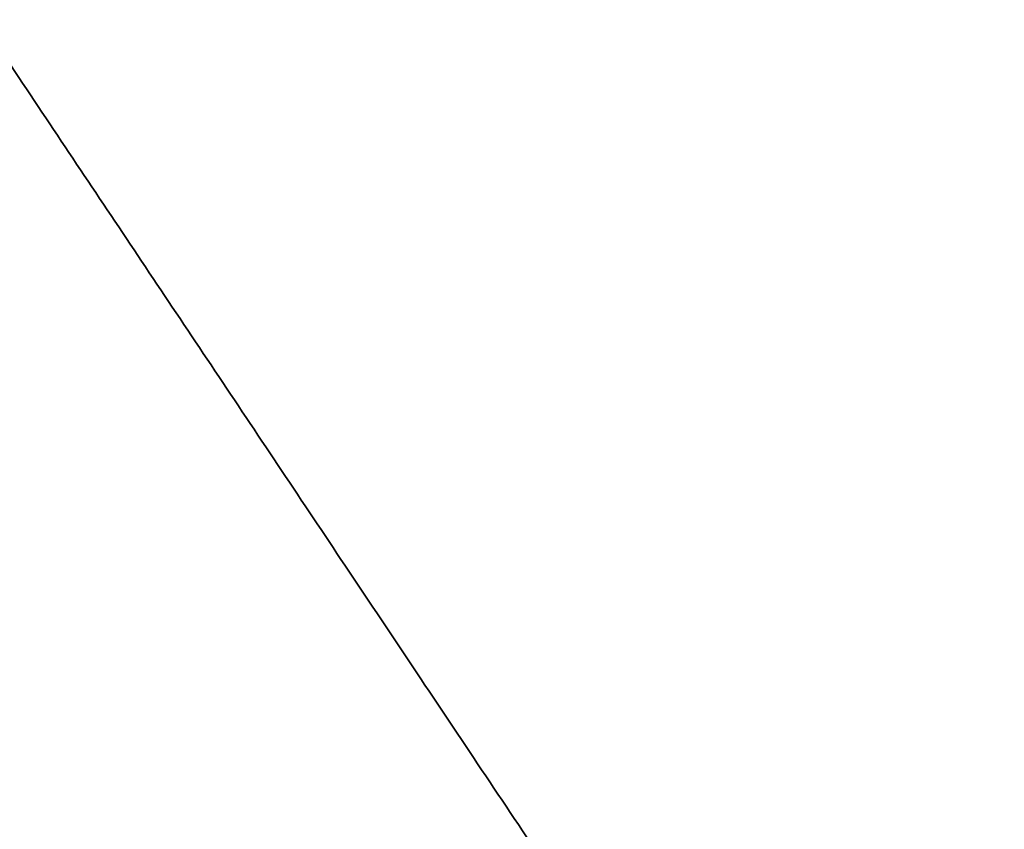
# Model space of a CAD drawing. Header units: millimetres. Extents: x -171 to 493, y -1571 to 169.
# Tile 215 of 256: x 4.562 to 5.017, y -7.175 to -6.8. Entities that reach past the tile are written whole.
import ezdxf

# ---------------------------------------------------------------- set-up
doc = ezdxf.new("R2010")
doc.units = ezdxf.units.MM
doc.layers.add('Bent Two__PARTS__LED Diffusor', color=7, linetype='Continuous', true_color=0xfcffba)
doc.layers.add('Bent Two__PARTS__Pipe', color=7, linetype='Continuous', true_color=0x000000)

msp = doc.modelspace()

# ---------------------------------------------------------------- linework, layer by layer
at = {"layer": 'Bent Two__PARTS__LED Diffusor'}
for points, weights in [([(5, -7.48331, 790), (4.55241, -6.81343, 790), (4.16667, -6.2361, 790)], [0.861834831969, 0.930917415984, 1]), ([(4.16667, -6.2361, 1290), (4.55241, -6.81343, 1290), (5, -7.48331, 1290)], [1, 0.930917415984, 0.861834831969]), ([(5, -7.48331, 1040), (4.55241, -6.81343, 1040), (4.16667, -6.2361, 1040)], [0.861834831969, 0.930917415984, 1]), ([(4.16667, -6.2361, 790), (4.55241, -6.81343, 790), (5, -7.48331, 790)], [1, 0.930917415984, 0.861834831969]), ([(5, -7.48331, 1290), (4.55241, -6.81343, 1290), (4.16667, -6.2361, 1290)], [0.861834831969, 0.930917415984, 1])]:
    msp.add_rational_spline(points, weights, degree=2, dxfattribs=at)
at = {"layer": 'Bent Two__PARTS__Pipe'}
msp.add_rational_spline([(5, -7.48331, 1125.43196), (9, -4.8107, 1125.43196), (9, 0, 1125.43196), (9, 4.8107, 1125.43196), (5, 7.48331, 1125.43196)], [0.861834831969, 0.8187282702, 1, 0.818728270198, 0.86183483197], degree=2, knots=[5.387669, 5.387669, 5.387669, 14.137167, 14.137167, 22.886665, 22.886665, 22.886665], dxfattribs=at)
for points, weights in [([(5, -7.48331, 790), (4.55241, -6.81343, 790), (4.16667, -6.2361, 790)], [0.861834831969, 0.930917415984, 1]), ([(5, -7.48331, 1290), (4.55241, -6.81343, 1290), (4.16667, -6.2361, 1290)], [0.861834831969, 0.930917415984, 1]), ([(4.16667, -6.2361, 790), (4.55241, -6.81343, 790), (5, -7.48331, 790)], [1, 0.930917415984, 0.861834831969]), ([(5, -7.48331, 1040), (4.55241, -6.81343, 1040), (4.16667, -6.2361, 1040)], [0.861834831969, 0.930917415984, 1]), ([(4.16667, -6.2361, 1290), (4.55241, -6.81343, 1290), (5, -7.48331, 1290)], [1, 0.930917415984, 0.861834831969])]:
    msp.add_rational_spline(points, weights, degree=2, dxfattribs=at)

doc.saveas('drawing.dxf')
